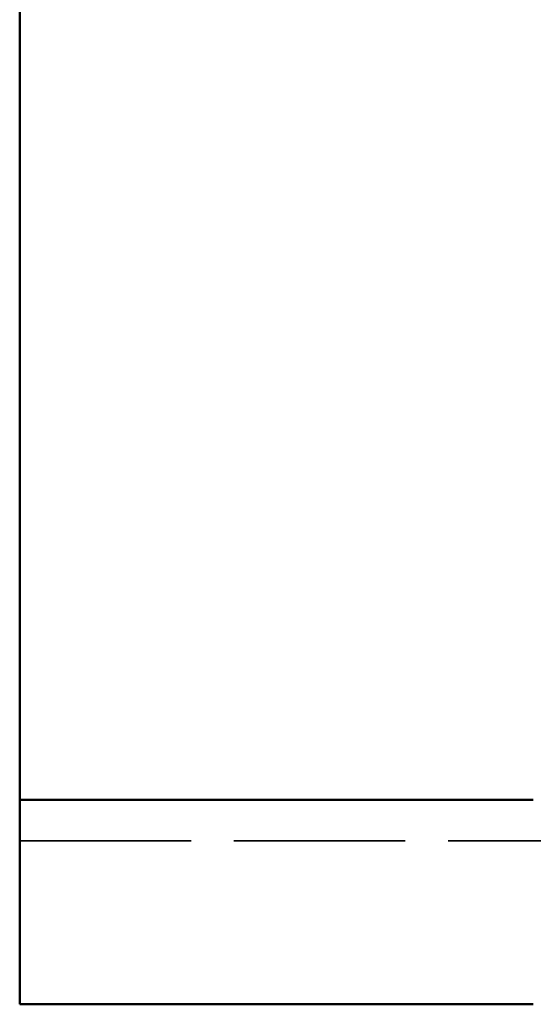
# Model space of a CAD drawing. Header units: millimetres. Extents: x 64 to 402, y 85 to 280.
# Tile 2 of 23: x 64 to 76, y 123 to 147. Entities that reach past the tile are written whole.
import ezdxf

# ---------------------------------------------------------------- set-up
doc = ezdxf.new("R2010")
doc.units = ezdxf.units.MM
doc.linetypes.add('DASHED', pattern=[0.2068, 0.1655, -0.0413])
doc.layers.add('Arêtes cachées(celduc)', color=7, linetype='DASHED', lineweight=35)
doc.layers.add('Arêtes visibles(celduc)', color=7, linetype='Continuous', lineweight=50)

msp = doc.modelspace()

# ---------------------------------------------------------------- linework, layer by layer
at = {"layer": 'Arêtes cachées(celduc)', "ltscale": 25.329281}
msp.add_line((63.765, 127.182), (173.765, 127.182), dxfattribs=at)
at = {"layer": 'Arêtes visibles(celduc)'}
for p, q in [((63.765, 152.382), (63.765, 128.982)), ((63.765, 128.982), (63.765, 128.182)), ((63.765, 126.382), (63.765, 128.182)), ((76.328, 128.182), (63.765, 128.182)), ((63.765, 126.382), (63.765, 123.182)), ((76.328, 123.182), (63.765, 123.182))]:
    msp.add_line(p, q, dxfattribs=at)

doc.saveas('drawing.dxf')
